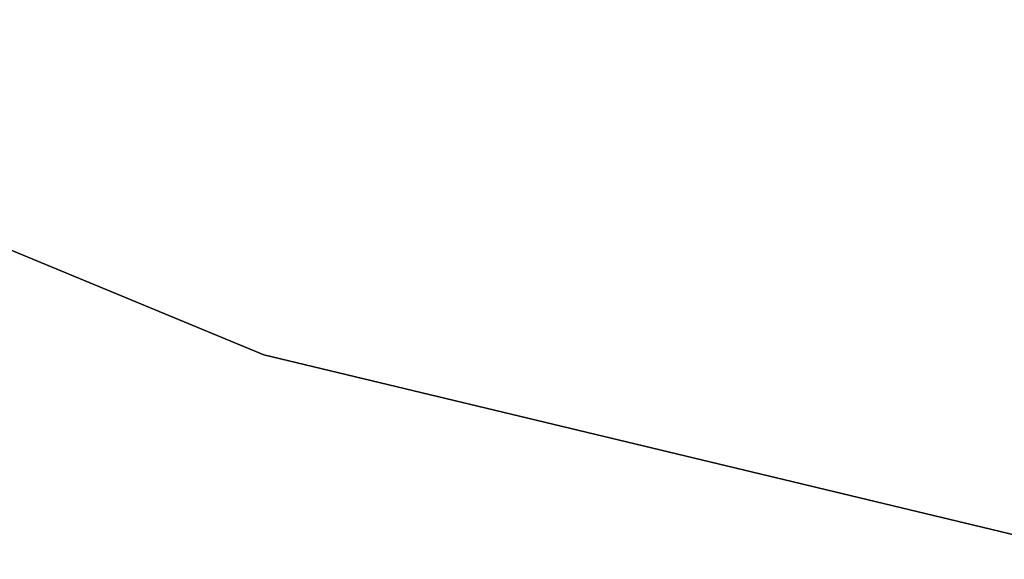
# Model space of a CAD drawing. Header units: millimetres. Extents: x 0.3 to 65.3, y -48.3 to 46.8.
# Tile 90 of 256: x 24.6 to 28.7, y -39.8 to -37.5. Entities that reach past the tile are written whole.
import ezdxf

# ---------------------------------------------------------------- set-up
doc = ezdxf.new("R2010")
doc.units = ezdxf.units.MM
doc.header["$LTSCALE"] = 25.4
doc.layers.get('0').update_dxf_attribs({"true_color": 0xff5454})

# ---------------------------------------------------------------- blocks, each defined once
blk = doc.blocks.new('NICO-9517.STL')
at = {"color": 18, "true_color": 0x080808}
mesh = blk.add_polyface(dxfattribs=at)
corners = [(22.2655, -37.5069, 4.3114), (25.6376, -38.9037, 3.8114), (22.2655, -37.5069, 3.8114), (25.6376, -38.9037, 4.3114)]
mesh.append_faces([[corners[k] for k in face] for face in [(0, 1, 2), (1, 0, 3)]], dxfattribs={"vtx0": -1, "color": 18})
mesh = blk.add_polyface(dxfattribs=at)
corners = [(22.2655, -37.5069, 149.4114), (25.6376, -38.9037, 148.9114), (22.2655, -37.5069, 148.9114), (25.6376, -38.9037, 149.4114)]
mesh.append_faces([[corners[k] for k in face] for face in [(0, 1, 2), (1, 0, 3)]], dxfattribs={"vtx0": -1, "color": 18})
mesh = blk.add_polyface(dxfattribs=at)
corners = [(25.6376, -38.9037, 4.3114), (29.1867, -39.7558, 3.8114), (25.6376, -38.9037, 3.8114), (29.1867, -39.7558, 4.3114)]
mesh.append_faces([[corners[k] for k in face] for face in [(0, 1, 2), (1, 0, 3)]], dxfattribs={"vtx0": -1, "color": 18})
mesh = blk.add_polyface(dxfattribs=at)
corners = [(25.6376, -38.9037, 149.4114), (29.1867, -39.7558, 148.9114), (25.6376, -38.9037, 148.9114), (29.1867, -39.7558, 149.4114)]
mesh.append_faces([[corners[k] for k in face] for face in [(0, 1, 2), (1, 0, 3)]], dxfattribs={"vtx0": -1, "color": 18})

msp = doc.modelspace()

# ---------------------------------------------------------------- block references
at = {"color": 0}
msp.add_blockref('NICO-9517.STL', (0, 0), dxfattribs=at)

doc.saveas('drawing.dxf')
